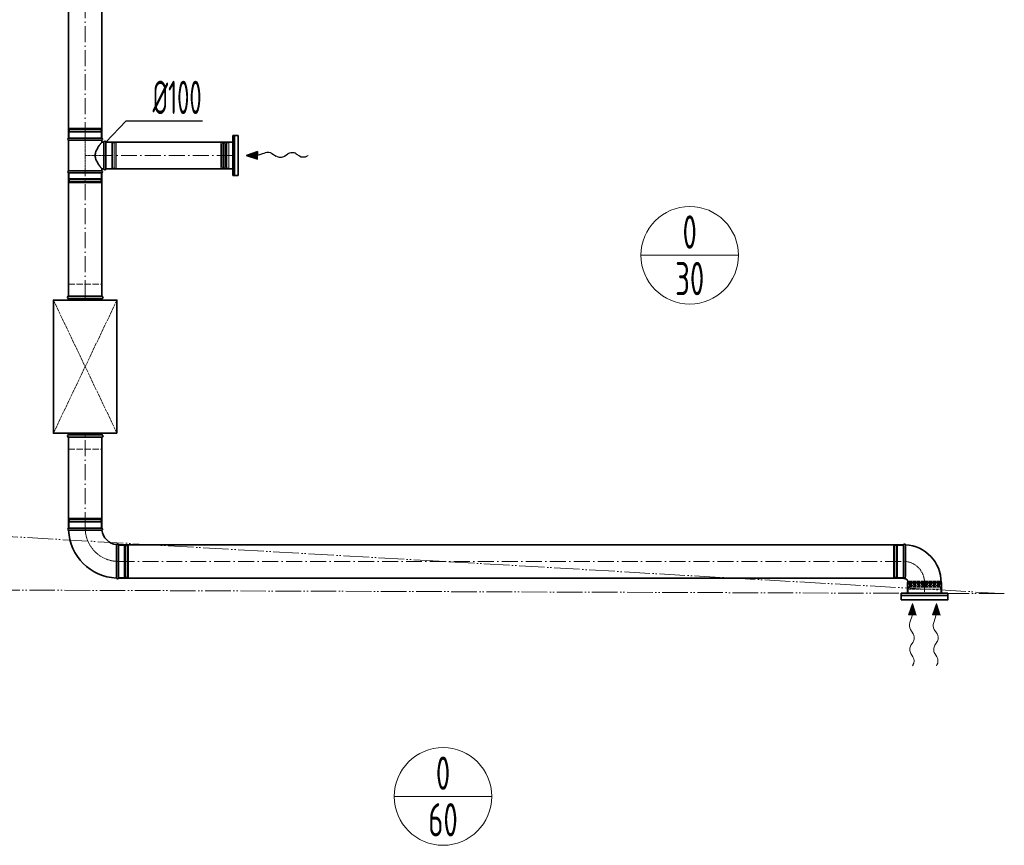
# Model space of a CAD drawing. Header units: millimetres. Extents: x 7400 to 85045, y 24168 to 123018.
# Tile 2 of 79: x 34283 to 37984, y 25402 to 28504. Entities that reach past the tile are written whole.
import ezdxf
from ezdxf.enums import TextEntityAlignment as Align

# ---------------------------------------------------------------- set-up
doc = ezdxf.new("R2010")
doc.units = ezdxf.units.MM
for name, pattern in [('ACAD_ISO02W100', [15, 12, -3]), ('ACAD_ISO05W100', [33, 24, -3, 0, -3, 0, -3]), ('ACAD_ISO10W100', [18, 12, -3, 0, -3]), ('phl_thick', [0])]:
    doc.linetypes.add(name, pattern=pattern)
for name, color, linetype, lineweight in [('VZT_05 ETA (ODVOD) - OBRYS', 6, 'Continuous', 35), ('VZT_06 ETA (ODVOD) - OSA', 6, 'ACAD_ISO10W100', 5), ('VZT_30 DISTRIBUČNÍ PRVKY - OBRYS', 1, 'Continuous', 35), ('VZT_33 DISTRIBUČNÍ PRVKY - SKRYTÉ', 8, 'ACAD_ISO02W100', 5), ('VZT_35 TLUMIČE HLUKU - OBRYS', 1, 'Continuous', 35), ('VZT_36 TLUMIČE HLUKU - OSA', 1, 'ACAD_ISO10W100', 5), ('VZT_37 TLUMIČE HLUKU - DETAIL', 8, 'ACAD_ISO02W100', 5), ('VZT_50 POPIS - OBECNE', 7, 'Continuous', 13), ('VZT_52 POPIS - DISTRIBUCE', 7, 'Continuous', 5), ('VZT_60_KOTY - DIMENZE', 7, 'Continuous', 5), ('VZT_POŽADAVKY NA STAVBU - PODHLEDY', 4, 'ACAD_ISO05W100', 5)]:
    doc.layers.add(name, color=color, linetype=linetype, lineweight=lineweight)
doc.layers.add('VZT_07 ETA (ODVOD) - NETISK', color=8, linetype='ACAD_ISO02W100', lineweight=5, plot=False)
doc.layers.add('VZT_39 TLUMIČE HLUKU - NETISK', color=8, linetype='ACAD_ISO02W100', lineweight=5, plot=False)
doc.styles.add('EVORA_125', font='isocp.shx', dxfattribs={"width": 0.6, "height": 125})
doc.styles.add('JS', font='isocp.shx', dxfattribs={"width": 0.6, "height": 125})

msp = doc.modelspace()

# ---------------------------------------------------------------- linework, layer by layer
at = {"color": 0, "lineweight": 13}
for p, q in [((37624.7, 26267.6), (37639.2, 26310.4)), ((37639.2, 26310.4), (37652.6, 26267.2)), ((37714.7, 26267.6), (37729.2, 26310.4)), ((37729.2, 26310.4), (37742.6, 26267.2)), ((37624.7, 26267.6), (37638.6, 26267.4)), ((37638.6, 26267.4), (37628.9, 26238.8)), ((37652.6, 26267.2), (37638.6, 26267.4)), ((37714.7, 26267.6), (37728.6, 26267.4)), ((37728.6, 26267.4), (37718.9, 26238.8)), ((37742.6, 26267.2), (37728.6, 26267.4)), ((37631.2, 26213.3), (37641.6, 26196.8)), ((37721.2, 26213.3), (37731.6, 26196.8)), ((37641.2, 26165.8), (37633.2, 26153.9)), ((37731.2, 26165.8), (37723.2, 26153.9)), ((37632.8, 26122.9), (37641, 26110)), ((37722.8, 26122.9), (37731, 26110))]:
    msp.add_line(p, q, dxfattribs=at)
at = {"lineweight": 13}
for p, q in [((37641.1, 26079.8), (37639.2, 26076.8)), ((37731.1, 26079.8), (37729.2, 26076.8))]:
    msp.add_line(p, q, dxfattribs=at)
at = {"color": 8, "lineweight": 5}
for points in [[(35042.8, 28037.3), (35038.9, 28038.8), (35038.9, 27993.6)], [(35043, 28038.3), (35043, 27993.6)], [(35054.7, 28037.5), (35054.7, 27993.6)], [(35058.3, 28039.1), (35058.3, 27993.6)], [(35061, 28041.1), (35061, 27993.6)], [(35083.9, 28042.1), (35068.9, 28042.1), (35068.9, 27945.1), (35083.9, 27945.1)], [(35083.9, 28042.1), (35083.9, 27945.1)], [(35042.8, 27949.9), (35038.9, 27948.4), (35038.9, 27993.6)], [(35043, 27948.9), (35043, 27993.6)], [(35054.7, 27949.7), (35054.7, 27993.6)], [(35058.3, 27948), (35058.3, 27993.6)], [(35061, 27946.1), (35061, 27993.6)], [(37623.2, 26348.8), (37745.2, 26348.8)]]:
    msp.add_lwpolyline(points, dxfattribs=at)
for points in [[(35049, 28045.7), (35047.6, 28040, 0.060863), (35047.5, 28039.3), (35047.5, 27993.6)], [(35049, 28045.7), (35050.4, 28039.8, -0.058981), (35050.5, 28039.1), (35050.5, 27993.6)], [(35068.9, 28041.1), (35061, 28041.1, 0.291473), (35058.6, 28039.6, 0.291473)], [(35049, 27941.5), (35047.6, 27947.2, -0.060863), (35047.5, 27947.8), (35047.5, 27993.6)], [(35049, 27941.5), (35050.4, 27947.4, 0.058981), (35050.5, 27948), (35050.5, 27993.6)], [(35068.9, 27946.1), (35061, 27946.1, -0.291473), (35058.6, 27947.6, -0.291473)]]:
    msp.add_lwpolyline(points, format="xyb", dxfattribs=at)
for centre, radius, start, end in [((35048.3, 28029.2), 10.5, 52.1622, 120.2824), ((35055.2, 28041.3), 3.88, 263.3265, 332.5007), ((35048.3, 27957.9), 10.5, 239.7176, 307.8378), ((35055.2, 27945.8), 3.88, 27.4993, 96.6735)]:
    msp.add_arc(centre, radius, start, end, dxfattribs=at)
at = {"color": 0, "lineweight": 13, "extrusion": (0, 0, -1)}
for centre, start_param, end_param in [((37640.7, 26228.7), 3.908129, 5.191299), ((37730.7, 26228.7), 3.908129, 5.191299), ((37632.1, 26181.5), 0.766537, 2.375056), ((37722.1, 26181.5), 0.766537, 2.375056), ((37642.3, 26138.3), 3.908129, 5.516649), ((37732.3, 26138.3), 3.908129, 5.516649), ((37631.4, 26094.6), 0.766537, 2.320574), ((37721.4, 26094.6), 0.766537, 2.320574)]:
    msp.add_ellipse(centre, major_axis=(0.3, 21.5), ratio=0.625, start_param=start_param, end_param=end_param, dxfattribs=at)
at = {"color": 0, "lineweight": 13}
for points in [[(37624.7, 26267.6), (37652.6, 26267.2), (37639.2, 26310.4)], [(37714.7, 26267.6), (37742.6, 26267.2), (37729.2, 26310.4)]]:
    msp.add_solid(points, dxfattribs=at)
at = {"layer": 'VZT_05 ETA (ODVOD) - OBRYS'}
for p, q in [((34591.3, 28058.6), (34466.3, 28058.6)), ((34466.3, 28050.9), (34591.3, 28050.9)), ((34466.3, 27936.2), (34466.3, 28050.9)), ((34591.3, 28043.6), (34591.3, 28050.9)), ((34598.8, 28043.6), (34591.3, 28043.6)), ((34598.8, 28043.6), (34598.8, 27943.6)), ((34606.8, 28043.6), (34606.8, 27943.6)), ((34591.3, 27936.2), (34466.3, 27936.2)), ((34591.3, 27928.6), (34466.3, 27928.6)), ((34598.8, 27943.6), (34591.3, 27943.6)), ((34591.3, 27936.2), (34591.3, 27943.6)), ((34466.3, 26593.6), (34591.3, 26593.6)), ((34653.8, 26531.1), (34653.8, 26406.1)), ((37605.2, 26406.3), (37605.2, 26531.3)), ((37620.7, 26388.8), (37620.7, 26348.8)), ((37746.7, 26389.8), (37621.7, 26389.8)), ((37747.7, 26388.8), (37747.7, 26348.8)), ((37747.7, 26348.8), (37620.7, 26348.8))]:
    msp.add_line(p, q, dxfattribs=at)
for points in [[(34466.3, 29137.3), (34466.3, 28058.6)], [(34591.3, 29137.3), (34591.3, 28058.6)], [(34606.8, 28043.6), (35083.9, 28043.6)], [(34466.3, 27928.6), (34466.3, 27465.3)], [(34591.3, 27928.6), (34591.3, 27465.3)], [(34606.8, 27943.6), (35083.9, 27943.6)], [(34466.3, 26935.3), (34466.3, 26593.6)], [(34591.3, 26935.3), (34591.3, 26593.6)], [(37605.2, 26531.3), (34653.8, 26531.3)], [(37605.2, 26406.3), (34653.8, 26406.3)]]:
    msp.add_lwpolyline(points, dxfattribs=at)
for centre, radius, start, end in [((34468, 28054.8), 4.17, 113.4678, 246.5322), ((34589.7, 28054.8), 4.17, 293.4678, 66.5322), ((34602.8, 28043.6), 4, 0, 180), ((34468, 27932.4), 4.17, 113.4678, 246.5322), ((34589.7, 27932.4), 4.17, 293.4678, 66.5322), ((34602.8, 27943.6), 4, 180, 0), ((34468, 26589.8), 4.17, 113.4678, 248.8928), ((34653.8, 26593.6), 187.5, 182.3607, 267.6393), ((34589.7, 26589.8), 4.17, 300.2981, 66.5322), ((34653.8, 26593.6), 62.5, 186.8302, 263.1698), ((34650, 26529.4), 4.17, 23.4678, 149.7019), ((37609.1, 26529.7), 4.17, 20.3309, 156.5322), ((37605.2, 26389.8), 141.5, 0, 86.8631), ((34650, 26407.7), 4.17, 201.1072, 336.5322), ((37609.1, 26408), 4.17, 203.4678, 312.7229), ((37605.2, 26389.8), 16.5, 0, 66.1907), ((37621.7, 26388.8), 1, 90, 180), ((37746.7, 26388.8), 1, 0, 90)]:
    msp.add_arc(centre, radius, start, end, dxfattribs=at)
for points, knots in [([(34591.3, 28043.6), (34591.3, 28043.6), (34591.3, 28043.5), (34591, 28043.2), (34590.8, 28042.9), (34590.3, 28042.2), (34589.9, 28041.8), (34589.1, 28040.8), (34588.7, 28040.2), (34587.7, 28038.9), (34587.1, 28038.2), (34585.9, 28036.6), (34585.3, 28035.8), (34583.9, 28034), (34583.2, 28033), (34581.8, 28031), (34581.1, 28030), (34579.6, 28027.9), (34578.9, 28026.7), (34577.3, 28024.3), (34576.5, 28023), (34574.9, 28020.4), (34574.1, 28019), (34572.6, 28016.1), (34571.8, 28014.7), (34569.7, 28010.1), (34568.5, 28007), (34567.2, 28002), (34566.9, 28000.4), (34566.5, 27997), (34566.3, 27995.3), (34566.3, 27991.9), (34566.5, 27990.2), (34566.9, 27986.8), (34567.2, 27985.1), (34568.5, 27980.2), (34569.7, 27977), (34571.8, 27972.5), (34572.6, 27971), (34574.1, 27968.2), (34574.9, 27966.8), (34576.5, 27964.2), (34577.3, 27962.9), (34578.9, 27960.5), (34579.6, 27959.3), (34581.1, 27957.2), (34581.8, 27956.2), (34583.2, 27954.2), (34583.9, 27953.2), (34585.3, 27951.4), (34585.9, 27950.5), (34587.1, 27949), (34587.7, 27948.2), (34588.7, 27946.9), (34589.1, 27946.4), (34589.9, 27945.4), (34590.3, 27944.9), (34590.8, 27944.3), (34591, 27944), (34591.3, 27943.7), (34591.3, 27943.6), (34591.3, 27943.6)], [80.753728, 80.753728, 80.753728, 80.753728, 85.721109, 85.721109, 90.68849, 90.68849, 95.655871, 95.655871, 100.623252, 100.623252, 105.590633, 105.590633, 110.558015, 110.558015, 115.525396, 115.525396, 120.492777, 120.492777, 125.619612, 125.619612, 130.746447, 130.746447, 135.873281, 135.873281, 141.000116, 141.000116, 151.253786, 151.253786, 156.38062, 156.38062, 161.507455, 161.507455, 166.63429, 166.63429, 171.761125, 171.761125, 182.014794, 182.014794, 187.141629, 187.141629, 192.268464, 192.268464, 197.395298, 197.395298, 202.522133, 202.522133, 207.489514, 207.489514, 212.456896, 212.456896, 217.424277, 217.424277, 222.391658, 222.391658, 227.359039, 227.359039, 232.32642, 232.32642, 237.293801, 237.293801, 242.261183, 242.261183, 242.261183, 242.261183]), ([(34591.8, 26586.1), (34591.8, 26586.1), (34591.7, 26586.1), (34591.4, 26586.1), (34591.1, 26586.1), (34590, 26586.1), (34589.3, 26586.1), (34586.1, 26586.1), (34583, 26586.1), (34574, 26586), (34567.9, 26586), (34553.8, 26586), (34545.9, 26586), (34529.7, 26585.9), (34521.5, 26585.9), (34505.6, 26585.9), (34498.1, 26585.9), (34485, 26585.9), (34479.4, 26585.9), (34472.4, 26585.9), (34470.3, 26585.9), (34467.3, 26585.9), (34466.5, 26585.9), (34466.5, 26585.9)], [197.067977, 197.067977, 197.067977, 197.067977, 201.792196, 201.792196, 209.190204, 209.190204, 218.040239, 218.040239, 237.760854, 237.760854, 262.206108, 262.206108, 286.831239, 286.831239, 311.323072, 311.323072, 335.946087, 335.946087, 360.704397, 360.704397, 377.088273, 377.088273, 394.105327, 394.105327, 394.105327, 394.105327]), ([(34646.4, 26531.5), (34646.4, 26531.5), (34646.4, 26529.9), (34646.4, 26523.8), (34646.3, 26519.3), (34646.3, 26507.9), (34646.3, 26501.1), (34646.2, 26486.1), (34646.2, 26478.1), (34646.2, 26461.7), (34646.2, 26453.6), (34646.1, 26438.4), (34646.1, 26431.4), (34646.1, 26419.7), (34646.1, 26414.9), (34646.1, 26408.3), (34646.1, 26406.5), (34646.1, 26406.2), (34646.1, 26406.2), (34646.1, 26406.2)], [0, 0, 0, 0, 24.235852, 24.235852, 48.531845, 48.531845, 73.024415, 73.024415, 97.570898, 97.570898, 122.078339, 122.078339, 146.53579, 146.53579, 170.957495, 170.957495, 195.359468, 195.359468, 197.168246, 197.168246, 197.168246, 197.168246]), ([(37611.9, 26404.9), (37611.9, 26404.9), (37611.9, 26405.3), (37612.1, 26407.4), (37612.2, 26409.6), (37612.4, 26415.8), (37612.5, 26419.8), (37612.7, 26430.6), (37612.8, 26437.8), (37612.8, 26453.5), (37612.9, 26461.8), (37612.9, 26478.4), (37612.9, 26486.5), (37612.9, 26501.5), (37612.9, 26508.2), (37613, 26519.5), (37613, 26523.9), (37613, 26529.7), (37613, 26531.1), (37613, 26531.1)], [197.702813, 197.702813, 197.702813, 197.702813, 209.733369, 209.733369, 228.63381, 228.63381, 247.962689, 247.962689, 273.396832, 273.396832, 298.447199, 298.447199, 323.101867, 323.101867, 347.591906, 347.591906, 372.010558, 372.010558, 395.3015, 395.3015, 395.3015, 395.3015])]:
    msp.add_open_spline(points, degree=3, knots=knots, dxfattribs=at)
at = {"layer": 'VZT_06 ETA (ODVOD) - OSA', "ltscale": 5}
for points in [[(34528.8, 28058.6), (34528.8, 29137.3)], [(35083.9, 27993.6), (34606.8, 27993.6)], [(34528.8, 27465.3), (34528.8, 27928.6)], [(34528.8, 26593.6), (34528.8, 26935.3)], [(34653.8, 26468.8), (37605.2, 26468.8)]]:
    msp.add_lwpolyline(points, dxfattribs=at)
at = {"layer": 'VZT_06 ETA (ODVOD) - OSA', "ltscale": 0.3}
for points in [[(34528.8, 27928.6), (34528.8, 28058.6)], [(34606.8, 27993.6), (34528.8, 27993.6)]]:
    msp.add_lwpolyline(points, dxfattribs=at)
for points in [[(34653.8, 26468.6), (34653.8, 26468.6, -0.414214), (34528.8, 26593.6), (34528.8, 26593.6)], [(37684.2, 26348.8), (37684.2, 26389.8, 0.414214), (37605.2, 26468.8), (37605.2, 26468.8)]]:
    msp.add_lwpolyline(points, format="xyb", dxfattribs=at)
at = {"layer": 'VZT_07 ETA (ODVOD) - NETISK', "ltscale": 0.4}
for p, q in [((34589.8, 28092.1), (34467.8, 28092.1)), ((34467.8, 28092.1), (34467.8, 28091.6)), ((34589.8, 28091.6), (34467.8, 28091.6)), ((34589.8, 28084.6), (34467.8, 28084.6)), ((34467.8, 28084.6), (34467.8, 28084.1)), ((34589.8, 28084.1), (34467.8, 28084.1)), ((34588.8, 28096.6), (34468.8, 28096.6)), ((34468.8, 28096.6), (34468.8, 28092.6)), ((34588.8, 28092.6), (34468.8, 28092.6)), ((34588.8, 28080.6), (34468.8, 28080.6)), ((34468.8, 28080.6), (34468.8, 28058.6)), ((34469.8, 28092.6), (34469.8, 28092.1)), ((34469.8, 28091.6), (34469.8, 28084.6)), ((34469.8, 28084.1), (34469.8, 28080.6)), ((34587.8, 28092.6), (34587.8, 28092.1)), ((34587.8, 28091.6), (34587.8, 28084.6)), ((34587.8, 28084.1), (34587.8, 28080.6)), ((34588.8, 28096.6), (34588.8, 28092.6)), ((34588.8, 28080.6), (34588.8, 28058.6)), ((34589.8, 28092.1), (34589.8, 28091.6)), ((34589.8, 28084.6), (34589.8, 28084.1)), ((34606.8, 28042.6), (34628.8, 28042.6)), ((34628.8, 28042.6), (34628.8, 27944.6)), ((34628.8, 28041.6), (34632.3, 28041.6)), ((34632.3, 28043.6), (34632.3, 27943.6)), ((34632.3, 28043.6), (34632.8, 28043.6)), ((34632.8, 28043.6), (34632.8, 27943.6)), ((34632.8, 28041.6), (34639.8, 28041.6)), ((34639.8, 28043.6), (34639.8, 27943.6)), ((34639.8, 28043.6), (34640.3, 28043.6)), ((34640.3, 28043.6), (34640.3, 27943.6)), ((34640.3, 28041.6), (34640.8, 28041.6)), ((34640.8, 28042.6), (34640.8, 27944.6)), ((34640.8, 28042.6), (34644.8, 28042.6)), ((34644.8, 28042.6), (34644.8, 27944.6)), ((34468.8, 27928.6), (34468.8, 27906.6)), ((34588.8, 27928.6), (34588.8, 27906.6)), ((34606.8, 27944.6), (34628.8, 27944.6)), ((34628.8, 27945.6), (34632.3, 27945.6)), ((34632.3, 27943.6), (34632.8, 27943.6)), ((34632.8, 27945.6), (34639.8, 27945.6)), ((34639.8, 27943.6), (34640.3, 27943.6)), ((34640.3, 27945.6), (34640.8, 27945.6)), ((34640.8, 27944.6), (34644.8, 27944.6)), ((34589.8, 27903.1), (34467.8, 27903.1)), ((34467.8, 27903.1), (34467.8, 27902.6)), ((34589.8, 27902.6), (34467.8, 27902.6)), ((34589.8, 27895.6), (34467.8, 27895.6)), ((34467.8, 27895.6), (34467.8, 27895.1)), ((34589.8, 27895.1), (34467.8, 27895.1)), ((34588.8, 27906.6), (34468.8, 27906.6)), ((34588.8, 27894.6), (34468.8, 27894.6)), ((34468.8, 27894.6), (34468.8, 27890.6)), ((34588.8, 27890.6), (34468.8, 27890.6)), ((34469.8, 27906.6), (34469.8, 27903.1)), ((34469.8, 27902.6), (34469.8, 27895.6)), ((34469.8, 27895.1), (34469.8, 27894.6)), ((34587.8, 27906.6), (34587.8, 27903.1)), ((34587.8, 27902.6), (34587.8, 27895.6)), ((34587.8, 27895.1), (34587.8, 27894.6)), ((34588.8, 27894.6), (34588.8, 27890.6)), ((34589.8, 27903.1), (34589.8, 27902.6)), ((34589.8, 27895.6), (34589.8, 27895.1)), ((34467.8, 26627.1), (34589.8, 26627.1)), ((34467.8, 26626.6), (34467.8, 26627.1)), ((34467.8, 26626.6), (34589.8, 26626.6)), ((34467.8, 26619.6), (34589.8, 26619.6)), ((34467.8, 26619.1), (34467.8, 26619.6)), ((34467.8, 26619.1), (34589.8, 26619.1)), ((34468.8, 26631.6), (34588.8, 26631.6)), ((34468.8, 26627.6), (34468.8, 26631.6)), ((34468.8, 26627.6), (34588.8, 26627.6)), ((34469.8, 26627.1), (34469.8, 26627.6)), ((34469.8, 26619.6), (34469.8, 26626.6)), ((34469.8, 26615.6), (34469.8, 26619.1)), ((34587.8, 26627.1), (34587.8, 26627.6)), ((34587.8, 26619.6), (34587.8, 26626.6)), ((34587.8, 26615.6), (34587.8, 26619.1)), ((34588.8, 26627.6), (34588.8, 26631.6)), ((34589.8, 26626.6), (34589.8, 26627.1)), ((34589.8, 26619.1), (34589.8, 26619.6)), ((34468.8, 26615.6), (34588.8, 26615.6)), ((34468.8, 26593.6), (34468.8, 26615.6)), ((34588.8, 26593.6), (34588.8, 26615.6)), ((34653.8, 26528.6), (34675.8, 26528.6)), ((34675.8, 26528.6), (34675.8, 26408.6)), ((34675.8, 26527.6), (34679.3, 26527.6)), ((34679.3, 26529.6), (34679.3, 26407.6)), ((34679.3, 26529.6), (34679.8, 26529.6)), ((34679.8, 26529.6), (34679.8, 26407.6)), ((34679.8, 26527.6), (34686.8, 26527.6)), ((34686.8, 26529.6), (34686.8, 26407.6)), ((34686.8, 26529.6), (34687.3, 26529.6)), ((34687.3, 26529.6), (34687.3, 26407.6)), ((34687.3, 26527.6), (34687.8, 26527.6)), ((34687.8, 26528.6), (34687.8, 26408.6)), ((34687.8, 26528.6), (34691.8, 26528.6)), ((34691.8, 26528.6), (34691.8, 26408.6)), ((37567.2, 26408.8), (37567.2, 26528.8)), ((37571.2, 26528.8), (37567.2, 26528.8)), ((37571.2, 26408.8), (37571.2, 26528.8)), ((37571.7, 26527.8), (37571.2, 26527.8)), ((37571.7, 26407.8), (37571.7, 26529.8)), ((37572.2, 26529.8), (37571.7, 26529.8)), ((37572.2, 26407.8), (37572.2, 26529.8)), ((37579.2, 26527.8), (37572.2, 26527.8)), ((37579.2, 26407.8), (37579.2, 26529.8)), ((37579.7, 26529.8), (37579.2, 26529.8)), ((37579.7, 26407.8), (37579.7, 26529.8)), ((37583.2, 26527.8), (37579.7, 26527.8)), ((37583.2, 26408.8), (37583.2, 26528.8)), ((37605.2, 26528.8), (37583.2, 26528.8)), ((34653.8, 26408.6), (34675.8, 26408.6)), ((34675.8, 26409.6), (34679.3, 26409.6)), ((34679.3, 26407.6), (34679.8, 26407.6)), ((34679.8, 26409.6), (34686.8, 26409.6)), ((34686.8, 26407.6), (34687.3, 26407.6)), ((34687.3, 26409.6), (34687.8, 26409.6)), ((34687.8, 26408.6), (34691.8, 26408.6)), ((37571.2, 26408.8), (37567.2, 26408.8)), ((37571.7, 26409.8), (37571.2, 26409.8)), ((37572.2, 26407.8), (37571.7, 26407.8)), ((37579.2, 26409.8), (37572.2, 26409.8)), ((37579.7, 26407.8), (37579.2, 26407.8)), ((37583.2, 26409.8), (37579.7, 26409.8)), ((37605.2, 26408.8), (37583.2, 26408.8))]:
    msp.add_line(p, q, dxfattribs=at)
at = {"layer": 'VZT_30 DISTRIBUČNÍ PRVKY - OBRYS'}
for points in [[(35103.9, 28068.6), (35103.9, 27918.6), (35083.9, 27918.6), (35083.9, 28068.6)], [(37596.7, 26323.8), (37771.7, 26323.8), (37771.7, 26348.8), (37596.7, 26348.8)]]:
    msp.add_lwpolyline(points, close=True, dxfattribs=at)
for points in [[(35090.6, 27918.6), (35090.6, 28068.6)], [(37771.7, 26340.9), (37596.7, 26340.9)]]:
    msp.add_lwpolyline(points, dxfattribs=at)
at = {"layer": 'VZT_33 DISTRIBUČNÍ PRVKY - SKRYTÉ'}
for points in [[(37628, 26389.9), (37626.6, 26393.8), (37684.2, 26393.8)], [(37740.5, 26389.9), (37741.9, 26393.8), (37684.2, 26393.8)], [(37623.2, 26348.8), (37623.2, 26363.8), (37745.2, 26363.8), (37745.2, 26348.8)], [(37624.2, 26371.7), (37684.2, 26371.7)], [(37626.2, 26374.3), (37684.2, 26374.3)], [(37627, 26389.7), (37684.2, 26389.7)], [(37627.8, 26378), (37684.2, 26378)], [(37741.4, 26389.7), (37684.2, 26389.7)], [(37740.6, 26378), (37684.2, 26378)], [(37742.3, 26374.3), (37684.2, 26374.3)], [(37744.2, 26371.7), (37684.2, 26371.7)]]:
    msp.add_lwpolyline(points, dxfattribs=at)
for points in [[(37619.6, 26383.7), (37625.3, 26385.1, -0.060863), (37626, 26385.2), (37684.2, 26385.2)], [(37619.6, 26383.7), (37625.5, 26382.3, 0.058981), (37626.2, 26382.2), (37684.2, 26382.2)], [(37624.2, 26363.8), (37624.2, 26371.7, -0.291473), (37625.8, 26374.1, -0.291473)], [(37748.8, 26383.7), (37743.1, 26385.1, 0.060863), (37742.5, 26385.2), (37684.2, 26385.2)], [(37748.8, 26383.7), (37742.9, 26382.3, -0.058981), (37742.3, 26382.2), (37684.2, 26382.2)], [(37744.2, 26363.8), (37744.2, 26371.7, 0.291473), (37742.7, 26374.1, 0.291473)]]:
    msp.add_lwpolyline(points, format="xyb", dxfattribs=at)
for centre, radius, start, end in [((37636.1, 26384.4), 10.5, 149.7176, 217.8378), ((37624, 26377.5), 3.88, 297.4993, 6.6735), ((37732.4, 26384.4), 10.5, 322.1622, 30.2824), ((37744.5, 26377.5), 3.88, 173.3265, 242.5007)]:
    msp.add_arc(centre, radius, start, end, dxfattribs=at)
at = {"layer": 'VZT_35 TLUMIČE HLUKU - OBRYS'}
for p, q in [((34466.3, 27465.3), (34591.3, 27465.3)), ((34466.3, 26935.3), (34591.3, 26935.3))]:
    msp.add_line(p, q, dxfattribs=at)
msp.add_lwpolyline([(34648.3, 26950.3), (34648.3, 27450.3), (34409.3, 27450.3), (34409.3, 26950.3)], close=True, dxfattribs=at)
for points in [[(34466.3, 27456.3), (34591.3, 27456.3)], [(34466.3, 27456.3), (34466.3, 27450.3)], [(34591.3, 27456.3), (34591.3, 27450.3)], [(34466.3, 26944.3), (34466.3, 26950.3)], [(34591.3, 26944.3), (34591.3, 26950.3)], [(34466.3, 26944.3), (34591.3, 26944.3)]]:
    msp.add_lwpolyline(points, dxfattribs=at)
for centre, start, end in [((34466.3, 27460.8), 90, 270), ((34591.3, 27460.8), 270, 90), ((34466.3, 26939.8), 90, 270), ((34591.3, 26939.8), 270, 90)]:
    msp.add_arc(centre, 4.5, start, end, dxfattribs=at)
at = {"layer": 'VZT_36 TLUMIČE HLUKU - OSA', "ltscale": 5}
for points in [[(34528.8, 27465.3), (34528.8, 27450.3)], [(34528.8, 26935.3), (34528.8, 26950.3)]]:
    msp.add_lwpolyline(points, dxfattribs=at)
at = {"layer": 'VZT_37 TLUMIČE HLUKU - DETAIL', "lineweight": 5}
for points in [[(34648.3, 26950.3), (34409.3, 27450.3)], [(34648.3, 27450.3), (34409.3, 26950.3)]]:
    msp.add_lwpolyline(points, dxfattribs=at)
at = {"layer": 'VZT_39 TLUMIČE HLUKU - NETISK', "ltscale": 2}
for points in [[(34466.3, 27465.3), (34466.3, 27510.3), (34591.3, 27510.3), (34591.3, 27465.3)], [(34466.3, 26935.3), (34466.3, 26890.3), (34591.3, 26890.3), (34591.3, 26935.3)]]:
    msp.add_lwpolyline(points, dxfattribs=at)
at = {"layer": 'VZT_50 POPIS - OBECNE', "color": 0, "lineweight": -2}
for p, q in [((35176.7, 28008.1), (35133.9, 27993.6)), ((35133.9, 27993.6), (35177.1, 27980.2)), ((35176.7, 28008.1), (35176.9, 27994.2)), ((35176.9, 27994.2), (35205.5, 28003.9)), ((35177.1, 27980.2), (35176.9, 27994.2)), ((35230.9, 28001.6), (35247.4, 27991.2)), ((35278.4, 27991.6), (35290.3, 27999.6)), ((35321.3, 28000), (35334.3, 27991.9))]:
    msp.add_line(p, q, dxfattribs=at)
at = {"layer": 'VZT_50 POPIS - OBECNE'}
msp.add_line((35364.4, 27991.7), (35367.5, 27993.6), dxfattribs=at)
at = {"layer": 'VZT_50 POPIS - OBECNE', "color": 0, "lineweight": -2}
for centre, start_param, end_param in [((35215.6, 27992.1), 3.908129, 5.191299), ((35262.8, 28000.7), 0.766537, 2.375056), ((35306, 27990.5), 3.908129, 5.516649), ((35349.6, 28001.4), 0.766537, 2.320574)]:
    msp.add_ellipse(centre, major_axis=(-21.5, -0.3), ratio=0.625, start_param=start_param, end_param=end_param, dxfattribs=at)
msp.add_solid([(35176.7, 28008.1), (35177.1, 27980.2), (35133.9, 27993.6)], dxfattribs=at)
at = {"layer": 'VZT_52 POPIS - DISTRIBUCE'}
for p, q in [((36618.2, 27618.6), (36985, 27618.6)), ((35690.7, 25585.6), (36057.5, 25585.6))]:
    msp.add_line(p, q, dxfattribs=at)
for centre in [(36801.6, 27618.6), (35874.1, 25585.6)]:
    msp.add_circle(centre, 183.4, dxfattribs=at)
at = {"layer": 'VZT_60_KOTY - DIMENZE', "linetype": 'ByBlock', "lineweight": -2}
msp.add_line((34682.3, 28124.3), (34732.3, 28124.3), dxfattribs=at)
for points in [[(34606.8, 28044), (34682.3, 28124.3)], [(34682.3, 28124.3), (34682.3, 28124.3)], [(34682.3, 28124.3), (34682.3, 28124.3)], [(34732.3, 28124.3), (34969.9, 28124.3)]]:
    msp.add_lwpolyline(points, dxfattribs=at)
at = {"layer": 'VZT_POŽADAVKY NA STAVBU - PODHLEDY', "ltscale": 4}
for p, q in [((33784.3, 26588.1), (37984.3, 26347.5)), ((37984.3, 26347.5), (33785.3, 26362.5))]:
    msp.add_line(p, q, dxfattribs=at)

# ---------------------------------------------------------------- texts
at = {"layer": 'VZT_52 POPIS - DISTRIBUCE', "ltscale": 50, "style": 'JS', "width": 0.7}
for s, p in [('0', (36801.6, 27706.1)), ('30', (36801.6, 27531.1)), ('0', (35874.1, 25673.1)), ('60', (35874.1, 25498.1))]:
    msp.add_text(s, height=125, dxfattribs=at).set_placement(p, align=Align.MIDDLE_CENTER)
at = {"layer": 'VZT_60_KOTY - DIMENZE', "linetype": 'phl_thick', "insert": (34782.3, 28274.3), "char_height": 125, "attachment_point": 1, "style": 'EVORA_125'}
msp.add_mtext('%%C100', dxfattribs=at)

doc.saveas('drawing.dxf')
